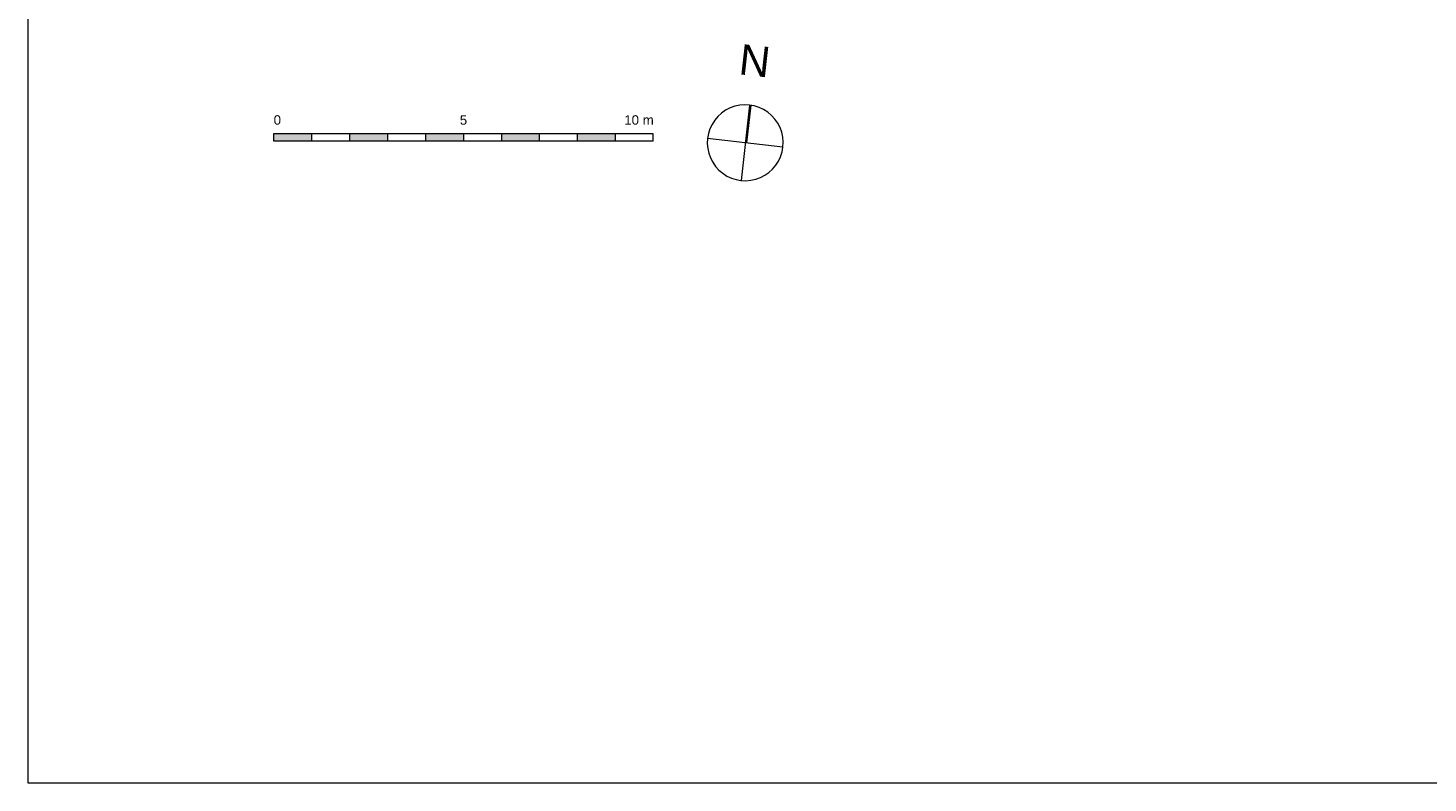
# Model space of a CAD drawing. Header units: millimetres. Extents: x 10 to 584, y 10 to 831.
# Tile 1 of 79: x 10 to 379, y 10 to 209. Entities that reach past the tile are written whole.
import ezdxf
from ezdxf.xclip import XClip

# ---------------------------------------------------------------- set-up
doc = ezdxf.new("R2010")
doc.units = ezdxf.units.MM
doc.header["$MEASUREMENT"] = 0
doc.header["$XCLIPFRAME"] = 0
doc.layers.add('Info Algemeen', color=7, linetype='Continuous')
doc.layers.add('Info Algemeen 2D arcering', color=7, linetype='Continuous')
doc.styles.add('GENERATED_STYLE_1', font='txt')

# ---------------------------------------------------------------- blocks, each defined once
blk = doc.blocks.new('Drawing_2_2', base_point=(78, 259.19))
at = {"layer": 'Info Algemeen 2D arcering', "linetype": 'Continuous', "lineweight": 0, "true_color": 0x000000}
for points in [[(84.73, 180.96), (74.73, 180.96), (74.73, 179.14), (84.73, 179.14)], [(104.73, 180.96), (94.73, 180.96), (94.73, 179.14), (104.73, 179.14)], [(124.73, 180.96), (114.73, 180.96), (114.73, 179.14), (124.73, 179.14)], [(144.73, 180.96), (134.73, 180.96), (134.73, 179.14), (144.73, 179.14)], [(164.73, 180.96), (154.73, 180.96), (154.73, 179.14), (164.73, 179.14)]]:
    blk.add_hatch(color=18, dxfattribs=at).paths.add_polyline_path(points)
at = {"layer": 'Info Algemeen', "color": 3, "linetype": 'Continuous', "lineweight": 0}
for p, q in [((200.12, 188.59), (197.88, 168.72)), ((199.44, 178.6), (200.56, 188.53)), ((208.93, 177.53), (189.06, 179.77))]:
    blk.add_line(p, q, dxfattribs=at)
at = {"layer": 'Info Algemeen', "color": 2, "linetype": 'Continuous', "lineweight": 0}
for p, q in [((174.73, 180.96), (74.73, 180.96)), ((74.73, 180.96), (74.73, 179.14)), ((84.73, 180.96), (84.73, 179.14)), ((94.73, 180.96), (94.73, 179.14)), ((104.73, 180.96), (104.73, 179.14)), ((114.73, 180.96), (114.73, 179.14)), ((124.73, 180.96), (124.73, 179.14)), ((134.73, 180.96), (134.73, 179.14)), ((144.73, 180.96), (144.73, 179.14)), ((154.73, 180.96), (154.73, 179.14)), ((164.73, 180.96), (164.73, 179.14)), ((174.73, 179.14), (174.73, 180.96)), ((74.73, 179.14), (174.73, 179.14))]:
    blk.add_line(p, q, dxfattribs=at)
at = {"layer": 'Info Algemeen', "color": 3, "linetype": 'Continuous', "lineweight": 0, "flags": 128}
blk.add_lwpolyline([(208.93, 177.53, 1), (189.06, 179.77, 1)], format="xyb", close=True, dxfattribs=at)
at = {"layer": 'Info Algemeen', "color": 3, "linetype": 'Continuous', "lineweight": 0, "insert": (197.06, 196.73), "char_height": 8, "attachment_point": 7, "rotation": 353.5713, "style": 'GENERATED_STYLE_1'}
blk.add_mtext('\\A1;{\\pql;\\fArial|b0|i0|c0|p38;N}', dxfattribs=at)
at = {"layer": 'Info Algemeen', "color": 9, "linetype": 'Continuous', "lineweight": 0, "char_height": 2.5, "attachment_point": 7, "style": 'GENERATED_STYLE_1'}
for s, insert in [('\\A1;{\\pql;\\fArial|b0|i0|c0|p38;0}', (74.73, 183.37)), ('\\A1;{\\pql;\\fArial|b0|i0|c0|p38;5}', (123.78, 183.37)), ('\\A1;{\\pql;\\fArial|b0|i0|c0|p38;10 m}', (167.12, 183.37))]:
    blk.add_mtext(s, dxfattribs=dict(at, insert=insert))

msp = doc.modelspace()

# ---------------------------------------------------------------- linework, layer by layer
at = {"color": 1, "linetype": 'Continuous', "lineweight": 0, "flags": 128}
msp.add_lwpolyline([(10, 10), (584, 10), (584, 831), (10, 831)], close=True, dxfattribs=at)

# ---------------------------------------------------------------- next in the draw order: block references
at = {"color": 4, "linetype": 'Continuous', "lineweight": 0}
ref = msp.add_blockref('Drawing_2_2', (78, 259.19), dxfattribs=at)
XClip(ref).set_block_clipping_path([(30, 141.736842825), (586.5626696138, 806.4087291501)])

doc.saveas('drawing.dxf')
